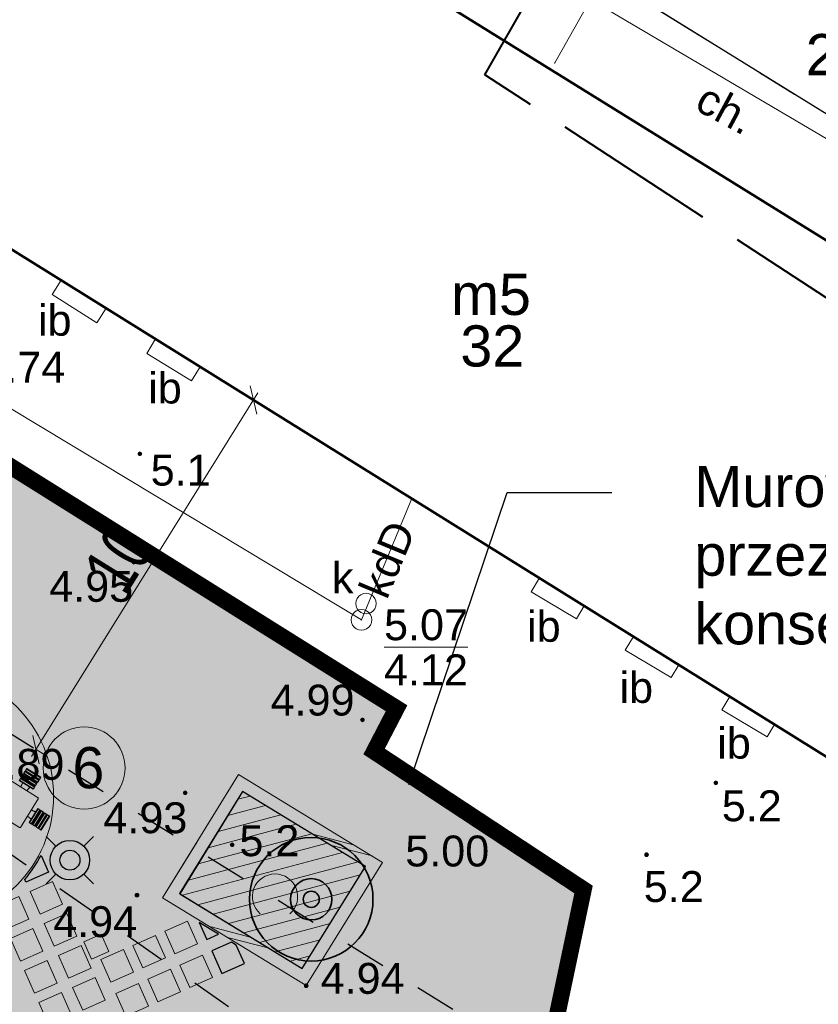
# Model space of a CAD drawing. Extents: x 5477758 to 5478338, y 5918274 to 5918502.
# Tile 59 of 155: x 5477930 to 5477950, y 5918370 to 5918394. Entities that reach past the tile are written whole.
import ezdxf
from ezdxf import colors
from ezdxf.entities.mleader import LeaderData, LeaderLine
from ezdxf.enums import TextEntityAlignment as Align
from ezdxf.math import Vec2, Vec3

# ---------------------------------------------------------------- set-up
doc = ezdxf.new("R2010")
doc.units = 0
doc.header["$PDSIZE"] = 0.75
for name, pattern in [('budynki akt$0$DASHED', [19.05, 12.7, -6.35]), ('PRZER1-1', [2, 1, -1]), ('PRZER2-1', [3, 2, -1]), ('PRZER3-1', [4, 3, -1]), ('PRZER4-1', [5, 4, -1])]:
    doc.linetypes.add(name, pattern=pattern)
doc.layers.get('0').update_dxf_attribs({"linetype": 'CONTINUOUS', "lineweight": 13})
doc.layers.get('Defpoints').update_dxf_attribs({"linetype": 'CONTINUOUS'})
for name, color, linetype, lineweight in [('000_wymiarowanie ', 7, 'CONTINUOUS', 0), ('0_granica 10m od okien', 7, 'CONTINUOUS', 0), ('0_NAWIERZCHNIA MINERALNA', 43, 'CONTINUOUS', 0), ('0_NAWIERZCHNIA UTWARDZONA_CHODNIK', 254, 'CONTINUOUS', 0), ('0_opis zabawek', 7, 'CONTINUOUS', 18), ('0_OPISY', 1, 'CONTINUOUS', 0), ('0_podziały zieleni średniowysokiej i nasadzeń niskich', 7, 'CONTINUOUS', 0), ('0_PROJEKTOWANA ZIELEŃ NISKA-TRAWA', 63, 'CONTINUOUS', 0), ('0_PROJEKTOWANE ZABAWKI', 7, 'CONTINUOUS', 0), ('0_PŁYTA CHODNIKOWA_BETONOWA', 7, 'CONTINUOUS', 0), ('0_ZIELEŃ NISKA ISTNIEJACA', 76, 'CONTINUOUS', 0), ('A_GRANICA OPRACOWANIA', 7, 'CONTINUOUS', 0), ('E_osw', 5, 'CONTINUOUS', 30), ('GESBZO', 7, 'CONTINUOUS', 50), ('GESBZO_O', 7, 'CONTINUOUS', 50), ('GESDZI', 7, 'CONTINUOUS', 18), ('GESDZI_O', 7, 'CONTINUOUS', 18), ('GESUZY', 96, 'PRZER1-1', 18), ('GSLKRW', 7, 'CONTINUOUS', 25), ('GSPPRB', 7, 'CONTINUOUS', 20), ('GSSDSO', 7, 'CONTINUOUS', 18), ('GSSIIN', 7, 'CONTINUOUS', 18), ('GSSIIN_O', 7, 'CONTINUOUS', 18), ('GSSKOA', 7, 'PRZER3-1', 18), ('GSSKOD', 7, 'PRZER2-1', 18), ('GSSKOD_O', 7, 'PRZER2-1', 18), ('GULGPR', 2, 'CONTINUOUS', 18), ('GULKPR', 36, 'CONTINUOUS', 18), ('GULKPR_O', 36, 'CONTINUOUS', 18), ('GUPIWZ', 7, 'CONTINUOUS', 18), ('GUPIWZ_O', 7, 'CONTINUOUS', 18), ('GUPKSD', 36, 'CONTINUOUS', 18), ('GUPPRZ', 7, 'CONTINUOUS', 18), ('GUPPRZ_O', 7, 'CONTINUOUS', 18), ('OT_Rzedna', 7, 'CONTINUOUS', 18), ('pomiar', 7, 'CONTINUOUS', 18), ('Visible (ISO)', 7, 'CONTINUOUS', 35), ('wysokosci', 7, 'CONTINUOUS', 18), ('zakres', 150, 'PRZER4-1', 50), ('ZZ_drzewo-nanoszone-recznie', 24, 'CONTINUOUS', 35), ('ZZ_grupa', 60, 'CONTINUOUS', 30), ('ZZ_grupa-krzewow-szraf', 60, 'CONTINUOUS', 13), ('ZZ_korona', 94, 'CONTINUOUS', 35)]:
    doc.layers.add(name, color=color, linetype=linetype, lineweight=lineweight)
doc.styles.add('Arial', font='arial.ttf')
doc.styles.add('GEO-INFO', font='arial.ttf')
doc.styles.add('narrow b. maly', font='ARIALN.TTF', dxfattribs={"width": 0.9})
doc.styles.get("Standard").update_dxf_attribs({"font": 'TXT.SHX'})
doc.dimstyles.new('1-5', dxfattribs={"dimscale": 0, "dimtxt": 1.25, "dimasz": 0.5, "dimexe": 0.2, "dimexo": 5, "dimgap": 0.1, "dimtad": 1, "dimzin": 9, "dimdsep": 46, "dimtxsty": 'narrow b. maly', "dimblk": 'OBLIQUE', "dimcen": 0.5, "dimdle": 0.2, "dimadec": 0, "dimazin": 0, "dimtfac": 1, "dimtdec": 1, "dimtix": 1, "dimtmove": 2, "dimatfit": 3, "dimfxl": 0, "dimtolj": 1, "dimtzin": 0, "dimlwd": -1, "dimlwe": -1, "dimarcsym": 0})

# ---------------------------------------------------------------- blocks, each defined once
blk = doc.blocks.new('ODTN_2')
at = {"color": 0}
for points in [[(-1.5, -0.5), (0.5, 0.5)], [(-0.5, -0.5), (1.5, 0.5)]]:
    blk.add_lwpolyline(points, dxfattribs=at)
blk = doc.blocks.new('POINT')
at = {"color": 0}
blk.add_point((0, 0), dxfattribs=at)
blk = doc.blocks.new('OTRN')
at = {"linetype": 'Continuous', "lineweight": 13}
blk.add_hatch(color=0, dxfattribs=at).paths.add_polyline_path([(0, -0.091, 1), (0, 0.091, 1)])
at = {"color": 0, "linetype": 'Continuous', "lineweight": 13}
blk.add_circle((0, 0), 0.0906, dxfattribs=at)
blk = doc.blocks.new('OTZK_1')
at = {"color": 0, "linetype": 'Continuous', "lineweight": 18}
blk.add_arc((0, 0), 1.1, 311.1859, 228.8141, dxfattribs=at)
blk = doc.blocks.new('OKRAG_PELNY')
at = {"color": 0}
blk.add_lwpolyline([(0, 0.5), (0.12941, 0.482963), (0.25, 0.433013), (0.353553, 0.353553), (0.433013, 0.25), (0.482963, 0.12941), (0.5, 0), (0.482963, -0.12941), (0.433013, -0.25), (0.353553, -0.353553), (0.25, -0.433013), (0.12941, -0.482963), (0, -0.5), (-0.12941, -0.482963), (-0.25, -0.433013), (-0.353553, -0.353553), (-0.433013, -0.25), (-0.482963, -0.12941), (-0.5, 0), (-0.482963, 0.12941), (-0.433013, 0.25), (-0.353553, 0.353553), (-0.25, 0.433013), (-0.12941, 0.482963)], close=True, dxfattribs=at)
blk = doc.blocks.new('Płytka betonowa')
at = {"lineweight": 0}
for points in [[(5469701.546, 5921608.104), (5469702.146, 5921608.104), (5469702.146, 5921607.504), (5469701.546, 5921607.504)], [(5469702.446, 5921608.104), (5469703.046, 5921608.104), (5469703.046, 5921607.504), (5469702.446, 5921607.504)]]:
    blk.add_hatch(color=254, dxfattribs=at).paths.add_polyline_path(points)
for points in [[(5469701.546, 5921608.104), (5469702.146, 5921608.104), (5469702.146, 5921607.504), (5469701.546, 5921607.504), (5469701.546, 5921608.104)], [(5469702.446, 5921608.104), (5469703.046, 5921608.104), (5469703.046, 5921607.504), (5469702.446, 5921607.504), (5469702.446, 5921608.104)]]:
    blk.add_lwpolyline(points)
blk = doc.blocks.new('zw$2B2E')
at = {"layer": 'Visible (ISO)', "lineweight": 9}
for p, q in [((144, -0.9), (144, -1.6)), ((184, -0.9), (144, -0.9)), ((144, -1.6), (144, -2.7)), ((184, -1.6), (144, -1.6)), ((144, -2.7), (184, -2.7)), ((144, -2.7), (144, -7.4)), ((184, -7.4), (144, -7.4)), ((144, -7.4), (144, -8.3)), ((144, -8.3), (184, -8.3)), ((144, -9.2), (144, -10.2)), ((184, -9.2), (144, -9.2)), ((144, -10.2), (184, -10.2)), ((144, -10.2), (144, -15)), ((184, -15), (144, -15)), ((144, -15), (144, -16)), ((144, -16), (184, -16)), ((144, -19.2), (144, -20.2)), ((184, -19.2), (144, -19.2)), ((144, -20.2), (184, -20.2)), ((144, -20.2), (144, -25)), ((150.7, -9.2), (150.6, -8.3)), ((151.8, -19.2), (151.5, -16)), ((153, -8.8), (153, -8.3)), ((153, -8.8), (153, -9)), ((153, -9.2), (153, -9)), ((153, -19.2), (153, -16)), ((157, -8.3), (157, -8.8)), ((157, -9), (157, -8.8)), ((157, -9), (157, -9.2)), ((157, -16), (157, -19.2)), ((171, -8.8), (171, -8.3)), ((171, -8.8), (171, -9)), ((171, -9.2), (171, -9)), ((171, -19.2), (171, -16)), ((175, -8.3), (175, -8.8)), ((175, -9), (175, -8.8)), ((175, -9), (175, -9.2)), ((175, -16), (175, -19.2)), ((176.6, -16), (176.2, -19.2)), ((177.3, -9.2), (177.4, -8.3)), ((184, -1.6), (184, -0.9)), ((184, -2.7), (184, -1.6)), ((184, -7.4), (184, -2.7)), ((184, -8.3), (184, -7.4)), ((184, -10.2), (184, -9.2)), ((184, -15), (184, -10.2)), ((184, -16), (184, -15)), ((184, -20.2), (184, -19.2)), ((184, -25), (184, -20.2)), ((205, -47.1), (123, -47.1)), ((184, -25), (144, -25)), ((144, -25), (144, -26)), ((144, -26), (184, -26)), ((144, -28), (184, -28)), ((144, -28), (144, -28.7)), ((144, -28.7), (144, -29.8)), ((184, -28.7), (144, -28.7)), ((144, -29.8), (144, -34.5)), ((144, -29.8), (184, -29.8)), ((184, -34.5), (144, -34.5)), ((144, -34.5), (144, -35.4)), ((144, -35.4), (184, -35.4)), ((152.7, -26.8), (152.6, -26)), ((153, -27.2), (152.7, -26.8)), ((152.7, -26.8), (152.8, -28)), ((153, -26.7), (153, -26)), ((153, -27.1), (153, -26.7)), ((153, -28), (153, -27.1)), ((153.6, -35.4), (154.9, -47.1)), ((155.4, -47.1), (154.1, -35.4)), ((157, -26), (157, -26.7)), ((157, -26.7), (157, -27.1)), ((157, -27.1), (157, -28)), ((171, -27.3), (157, -27.3)), ((171, -26.7), (171, -26)), ((171, -27.1), (171, -26.7)), ((171, -28), (171, -27.1)), ((173.9, -35.4), (172.6, -47.1)), ((173.1, -47.1), (174.4, -35.4)), ((175, -26), (175, -26.7)), ((175, -26.7), (175, -27.1)), ((175.4, -26.8), (175, -27.2)), ((175, -27.1), (175, -28)), ((175.2, -28), (175.4, -26.8)), ((175.4, -26.8), (175.5, -26)), ((184, -26), (184, -25)), ((184, -28.7), (184, -28)), ((184, -29.8), (184, -28.7)), ((184, -34.5), (184, -29.8)), ((184, -35.4), (184, -34.5)), ((76, -69.6), (75.3, -69.6)), ((75.3, -69.6), (75.3, -109.6)), ((77.1, -69.6), (76, -69.6)), ((76, -69.6), (76, -109.6)), ((77.1, -109.6), (77.1, -69.6)), ((81.9, -69.6), (77.1, -69.6)), ((81.9, -69.6), (81.9, -109.6)), ((82.7, -69.6), (81.9, -69.6)), ((82.7, -109.6), (82.7, -69.6)), ((84.6, -69.6), (83.6, -69.6)), ((83.6, -69.6), (83.6, -109.6)), ((84.6, -109.6), (84.6, -69.6)), ((89.4, -69.6), (84.6, -69.6)), ((89.4, -69.6), (89.4, -109.6)), ((90.4, -69.6), (89.4, -69.6)), ((90.4, -109.6), (90.4, -69.6)), ((94.6, -69.6), (93.6, -69.6)), ((93.6, -69.6), (93.6, -109.6)), ((94.6, -109.6), (94.6, -69.6)), ((99.4, -69.6), (94.6, -69.6)), ((99.4, -69.6), (99.4, -109.6)), ((100.4, -69.6), (99.4, -69.6)), ((100.4, -109.6), (100.4, -69.6)), ((103.1, -69.6), (102.4, -69.6)), ((102.4, -109.6), (102.4, -69.6)), ((104.2, -69.6), (103.1, -69.6)), ((103.1, -69.6), (103.1, -109.6)), ((108.9, -69.6), (104.2, -69.6)), ((104.2, -109.6), (104.2, -69.6)), ((109.8, -69.6), (108.9, -69.6)), ((108.9, -69.6), (108.9, -109.6)), ((109.8, -109.6), (109.8, -69.6)), ((121.5, -48.6), (121.5, -130.6)), ((206.5, -130.6), (206.5, -48.6)), ((219.1, -69.6), (218.2, -69.6)), ((218.2, -69.6), (218.2, -109.6)), ((219.1, -109.6), (219.1, -69.6)), ((223.8, -69.6), (219.1, -69.6)), ((223.8, -69.6), (223.8, -109.6)), ((224.9, -69.6), (223.8, -69.6)), ((225.6, -69.6), (224.9, -69.6)), ((224.9, -109.6), (224.9, -69.6)), ((225.6, -69.6), (225.6, -109.6)), ((228.6, -69.6), (227.6, -69.6)), ((227.6, -69.6), (227.6, -109.6)), ((233.4, -69.6), (228.6, -69.6)), ((228.6, -109.6), (228.6, -69.6)), ((234.4, -69.6), (233.4, -69.6)), ((233.4, -69.6), (233.4, -109.6)), ((234.4, -109.6), (234.4, -69.6)), ((238.6, -69.6), (237.6, -69.6)), ((237.6, -69.6), (237.6, -109.6)), ((243.4, -69.6), (238.6, -69.6)), ((238.6, -109.6), (238.6, -69.6)), ((244.4, -69.6), (243.4, -69.6)), ((243.4, -69.6), (243.4, -109.6)), ((244.4, -109.6), (244.4, -69.6)), ((246.2, -69.6), (245.3, -69.6)), ((245.3, -69.6), (245.3, -109.6)), ((250.9, -69.6), (246.2, -69.6)), ((246.2, -109.6), (246.2, -69.6)), ((252, -69.6), (250.9, -69.6)), ((250.9, -69.6), (250.9, -109.6)), ((252, -109.6), (252, -69.6)), ((252.7, -69.6), (252, -69.6)), ((252.7, -109.6), (252.7, -69.6)), ((83.6, -76.3), (82.7, -76.2)), ((82.7, -78.6), (83.2, -78.6)), ((83.2, -82.6), (82.7, -82.6)), ((83.4, -78.6), (83.2, -78.6)), ((83.2, -82.6), (83.4, -82.6)), ((83.4, -78.6), (83.6, -78.6)), ((83.6, -82.6), (83.4, -82.6)), ((90.4, -77), (93.6, -77.4)), ((90.4, -78.6), (93.6, -78.6)), ((93.6, -82.6), (90.4, -82.6)), ((101.3, -78.2), (100.4, -78.1)), ((100.4, -78.6), (101.1, -78.6)), ((101.1, -82.6), (100.4, -82.6)), ((101.1, -78.6), (101.5, -78.6)), ((101.5, -82.6), (101.1, -82.6)), ((102.4, -78.4), (101.3, -78.2)), ((101.3, -78.2), (101.6, -78.6)), ((101.5, -78.6), (102.4, -78.6)), ((102.4, -82.6), (101.5, -82.6)), ((101.8, -82.6), (101.8, -96.6)), ((121.5, -80.5), (109.8, -79.2)), ((109.8, -79.7), (121.5, -81)), ((218.2, -79.2), (206.5, -80.5)), ((206.5, -81), (218.2, -79.7)), ((226.8, -78.2), (225.6, -78.4)), ((225.6, -78.6), (226.6, -78.6)), ((226.6, -82.6), (225.6, -82.6)), ((226.3, -96.6), (226.3, -82.6)), ((226.4, -78.6), (226.8, -78.2)), ((226.6, -78.6), (226.9, -78.6)), ((226.9, -82.6), (226.6, -82.6)), ((226.8, -78.2), (227.6, -78.1)), ((226.9, -78.6), (227.6, -78.6)), ((227.6, -82.6), (226.9, -82.6)), ((234.4, -77.4), (237.6, -77)), ((234.4, -78.6), (237.6, -78.6)), ((237.6, -82.6), (234.4, -82.6)), ((244.4, -76.3), (245.3, -76.2)), ((244.4, -78.6), (244.6, -78.6)), ((244.6, -82.6), (244.4, -82.6)), ((244.8, -78.6), (244.6, -78.6)), ((244.6, -82.6), (244.8, -82.6)), ((244.8, -78.6), (245.3, -78.6)), ((245.3, -82.6), (244.8, -82.6)), ((75.3, -109.6), (76, -109.6)), ((76, -109.6), (77.1, -109.6)), ((77.1, -109.6), (81.9, -109.6)), ((81.9, -109.6), (82.7, -109.6)), ((82.7, -96.6), (83.2, -96.6)), ((83.2, -100.6), (82.7, -100.6)), ((83.6, -102.9), (82.7, -103)), ((83.4, -96.6), (83.2, -96.6)), ((83.2, -100.6), (83.4, -100.6)), ((83.4, -96.6), (83.6, -96.6)), ((83.6, -100.6), (83.4, -100.6)), ((83.6, -109.6), (84.6, -109.6)), ((84.6, -109.6), (89.4, -109.6)), ((89.4, -109.6), (90.4, -109.6)), ((90.4, -96.6), (93.6, -96.6)), ((93.6, -100.6), (90.4, -100.6)), ((93.6, -101.8), (90.4, -102.1)), ((93.6, -109.6), (94.6, -109.6)), ((94.6, -109.6), (99.4, -109.6)), ((99.4, -109.6), (100.4, -109.6)), ((100.4, -96.6), (101.1, -96.6)), ((101.1, -100.6), (100.4, -100.6)), ((101.3, -100.9), (100.4, -101)), ((101.1, -96.6), (101.5, -96.6)), ((101.5, -100.6), (101.1, -100.6)), ((101.6, -100.6), (101.3, -100.9)), ((101.3, -100.9), (102.4, -100.8)), ((101.5, -96.6), (102.4, -96.6)), ((102.4, -100.6), (101.5, -100.6)), ((102.4, -109.6), (103.1, -109.6)), ((103.1, -109.6), (104.2, -109.6)), ((104.2, -109.6), (108.9, -109.6)), ((108.9, -109.6), (109.8, -109.6)), ((121.5, -98.2), (109.8, -99.5)), ((109.8, -100), (121.5, -98.7)), ((218.2, -99.5), (206.5, -98.2)), ((206.5, -98.7), (218.2, -100)), ((218.2, -109.6), (219.1, -109.6)), ((219.1, -109.6), (223.8, -109.6)), ((223.8, -109.6), (224.9, -109.6)), ((224.9, -109.6), (225.6, -109.6)), ((225.6, -96.6), (226.6, -96.6)), ((226.6, -100.6), (225.6, -100.6)), ((225.6, -100.8), (226.8, -100.9)), ((226.8, -100.9), (226.4, -100.6)), ((226.6, -96.6), (226.9, -96.6)), ((226.9, -100.6), (226.6, -100.6)), ((226.8, -100.9), (227.6, -101)), ((226.9, -96.6), (227.6, -96.6)), ((227.6, -100.6), (226.9, -100.6)), ((227.6, -109.6), (228.6, -109.6)), ((228.6, -109.6), (233.4, -109.6)), ((233.4, -109.6), (234.4, -109.6)), ((234.4, -96.6), (237.6, -96.6)), ((237.6, -100.6), (234.4, -100.6)), ((237.6, -102.1), (234.4, -101.8)), ((237.6, -109.6), (238.6, -109.6)), ((238.6, -109.6), (243.4, -109.6)), ((243.4, -109.6), (244.4, -109.6)), ((244.4, -96.6), (244.6, -96.6)), ((244.6, -100.6), (244.4, -100.6)), ((244.4, -102.9), (245.3, -103)), ((244.8, -96.6), (244.6, -96.6)), ((244.6, -100.6), (244.8, -100.6)), ((244.8, -96.6), (245.3, -96.6)), ((245.3, -100.6), (244.8, -100.6)), ((245.3, -109.6), (246.2, -109.6)), ((246.2, -109.6), (250.9, -109.6)), ((250.9, -109.6), (252, -109.6)), ((252, -109.6), (252.7, -109.6)), ((123, -132.1), (205, -132.1)), ((154.9, -132.1), (153.6, -143.8)), ((154.1, -143.8), (155.4, -132.1)), ((172.6, -132.1), (173.9, -143.8)), ((174.4, -143.8), (173.1, -132.1)), ((144, -143.8), (144, -144.7)), ((184, -143.8), (144, -143.8)), ((144, -144.7), (184, -144.7)), ((144, -144.7), (144, -149.4)), ((184, -149.4), (144, -149.4)), ((144, -149.4), (144, -150.5)), ((144, -150.5), (144, -151.2)), ((144, -150.5), (184, -150.5)), ((184, -151.2), (144, -151.2)), ((144, -153.2), (144, -154.2)), ((184, -153.2), (144, -153.2)), ((144, -154.2), (144, -159)), ((144, -154.2), (184, -154.2)), ((184, -159), (144, -159)), ((144, -159), (144, -160)), ((144, -160), (184, -160)), ((144, -163.2), (144, -164.2)), ((184, -163.2), (144, -163.2)), ((144, -164.2), (144, -169)), ((144, -164.2), (184, -164.2)), ((151.5, -163.2), (151.8, -160)), ((152.7, -152.3), (152.6, -153.2)), ((152.8, -151.2), (152.7, -152.3)), ((152.7, -152.3), (153, -152)), ((153, -152.1), (153, -151.2)), ((153, -152.5), (153, -152.1)), ((153, -153.2), (153, -152.5)), ((153, -163.2), (153, -160)), ((157, -151.2), (157, -152.1)), ((157, -151.8), (171, -151.8)), ((157, -152.1), (157, -152.5)), ((157, -152.5), (157, -153.2)), ((157, -160), (157, -163.2)), ((171, -152.1), (171, -151.2)), ((171, -152.5), (171, -152.1)), ((171, -153.2), (171, -152.5)), ((171, -163.2), (171, -160)), ((175, -151.2), (175, -152.1)), ((175, -152), (175.4, -152.3)), ((175, -152.1), (175, -152.5)), ((175, -152.5), (175, -153.2)), ((175, -160), (175, -163.2)), ((175.4, -152.3), (175.2, -151.2)), ((175.4, -152.3), (175.5, -153.2)), ((176.2, -160), (176.6, -163.2)), ((184, -144.7), (184, -143.8)), ((184, -149.4), (184, -144.7)), ((184, -150.5), (184, -149.4)), ((184, -151.2), (184, -150.5)), ((184, -154.2), (184, -153.2)), ((184, -159), (184, -154.2)), ((184, -160), (184, -159)), ((184, -164.2), (184, -163.2)), ((184, -169), (184, -164.2)), ((184, -169), (144, -169)), ((144, -169), (144, -170)), ((144, -170), (184, -170)), ((144, -170.9), (144, -171.7)), ((184, -170.9), (144, -170.9)), ((144, -171.7), (144, -176.5)), ((144, -171.7), (184, -171.7)), ((184, -176.5), (144, -176.5)), ((144, -176.5), (144, -177.6)), ((144, -177.6), (184, -177.6)), ((144, -177.6), (144, -178.3)), ((144, -178.3), (184, -178.3)), ((150.7, -170), (150.6, -170.9)), ((153, -170.2), (153, -170)), ((153, -170.2), (153, -170.4)), ((153, -170.9), (153, -170.4)), ((157, -170), (157, -170.2)), ((157, -170.4), (157, -170.2)), ((157, -170.4), (157, -170.9)), ((171, -170.2), (171, -170)), ((171, -170.2), (171, -170.4)), ((171, -170.9), (171, -170.4)), ((175, -170), (175, -170.2)), ((175, -170.4), (175, -170.2)), ((175, -170.4), (175, -170.9)), ((177.3, -170), (177.4, -170.9)), ((184, -170), (184, -169)), ((184, -171.7), (184, -170.9)), ((184, -176.5), (184, -171.7)), ((184, -177.6), (184, -176.5)), ((184, -178.3), (184, -177.6))]:
    blk.add_line(p, q, dxfattribs=at)
for centre in [(155, -17.3), (173, -17.3), (91.8, -80.6), (236.3, -80.6), (91.8, -98.6), (236.3, -98.6), (155, -161.8), (173, -161.8)]:
    blk.add_circle(centre, 1, dxfattribs=at)
for centre, radius, start, end in [((155, -17.3), 0.85, 120, 180), ((155, -17.3), 0.85, 180, 240), ((155, -17.3), 0.85, 60, 120), ((155, -17.3), 0.85, 240, 300), ((155, -17.3), 0.85, 0, 60), ((155, -17.3), 0.85, 300, 0), ((173, -17.3), 0.85, 120, 180), ((173, -17.3), 0.85, 180, 240), ((173, -17.3), 0.85, 60, 120), ((173, -17.3), 0.85, 240, 300), ((173, -17.3), 0.85, 0, 60), ((173, -17.3), 0.85, 300, 0), ((123, -48.6), 1.5, 90, 180), ((205, -48.6), 1.5, 0, 90), ((91.8, -80.6), 0.85, 150, 210), ((91.8, -80.6), 0.85, 90, 150), ((91.8, -80.6), 0.85, 210, 270), ((91.8, -80.6), 0.85, 30, 90), ((91.8, -80.6), 0.85, 270, 330), ((91.8, -80.6), 0.85, 330, 30), ((236.3, -80.6), 0.85, 150, 210), ((236.3, -80.6), 0.85, 90, 150), ((236.3, -80.6), 0.85, 210, 270), ((236.3, -80.6), 0.85, 30, 90), ((236.3, -80.6), 0.85, 270, 330), ((236.3, -80.6), 0.85, 330, 30), ((91.8, -98.6), 0.85, 150, 210), ((91.8, -98.6), 0.85, 90, 150), ((91.8, -98.6), 0.85, 210, 270), ((91.8, -98.6), 0.85, 30, 90), ((91.8, -98.6), 0.85, 270, 330), ((91.8, -98.6), 0.85, 330, 30), ((236.3, -98.6), 0.85, 150, 210), ((236.3, -98.6), 0.85, 90, 150), ((236.3, -98.6), 0.85, 210, 270), ((236.3, -98.6), 0.85, 30, 90), ((236.3, -98.6), 0.85, 270, 330), ((236.3, -98.6), 0.85, 330, 30), ((123, -130.6), 1.5, 180, 270), ((205, -130.6), 1.5, 270, 0), ((155, -161.8), 0.85, 120, 180), ((155, -161.8), 0.85, 180, 240), ((155, -161.8), 0.85, 60, 120), ((155, -161.8), 0.85, 240, 300), ((155, -161.8), 0.85, 0, 60), ((155, -161.8), 0.85, 300, 0), ((173, -161.8), 0.85, 120, 180), ((173, -161.8), 0.85, 180, 240), ((173, -161.8), 0.85, 60, 120), ((173, -161.8), 0.85, 240, 300), ((173, -161.8), 0.85, 0, 60), ((173, -161.8), 0.85, 300, 0)]:
    blk.add_arc(centre, radius, start, end, dxfattribs=at)
for points in [[(154.2, -16.8), (154.4, -16.7), (154.6, -16.6)], [(154.2, -17.3), (154.2, -17.1), (154.2, -16.8)], [(154.2, -17.8), (154.2, -17.6), (154.2, -17.3)], [(154.6, -18.1), (154.4, -18), (154.2, -17.8)], [(154.6, -16.6), (154.8, -16.5), (155, -16.4)], [(155, -18.3), (154.8, -18.2), (154.6, -18.1)], [(155, -16.4), (155.2, -16.5), (155.4, -16.6)], [(155.4, -18.1), (155.2, -18.2), (155, -18.3)], [(155.4, -16.6), (155.6, -16.7), (155.9, -16.8)], [(155.9, -17.8), (155.6, -18), (155.4, -18.1)], [(155.9, -16.8), (155.9, -17.1), (155.9, -17.3)], [(155.9, -17.3), (155.9, -17.6), (155.9, -17.8)], [(172.2, -16.8), (172.4, -16.7), (172.6, -16.6)], [(172.2, -17.3), (172.2, -17.1), (172.2, -16.8)], [(172.2, -17.8), (172.2, -17.6), (172.2, -17.3)], [(172.6, -18.1), (172.4, -18), (172.2, -17.8)], [(172.6, -16.6), (172.8, -16.5), (173, -16.4)], [(173, -18.3), (172.8, -18.2), (172.6, -18.1)], [(173, -16.4), (173.2, -16.5), (173.4, -16.6)], [(173.4, -18.1), (173.2, -18.2), (173, -18.3)], [(173.4, -16.6), (173.6, -16.7), (173.9, -16.8)], [(173.9, -17.8), (173.6, -18), (173.4, -18.1)], [(173.9, -16.8), (173.9, -17.1), (173.9, -17.3)], [(173.9, -17.3), (173.9, -17.6), (173.9, -17.8)], [(90.8, -80.6), (90.9, -80.4), (91, -80.2)], [(91, -81), (90.9, -80.8), (90.8, -80.6)], [(91, -80.2), (91.1, -80), (91.3, -79.7)], [(91.3, -81.4), (91.1, -81.2), (91, -81)], [(91.3, -79.7), (91.5, -79.7), (91.8, -79.7)], [(91.8, -81.4), (91.5, -81.4), (91.3, -81.4)], [(91.8, -79.7), (92, -79.7), (92.3, -79.7)], [(92.3, -81.4), (92, -81.4), (91.8, -81.4)], [(92.3, -79.7), (92.4, -80), (92.5, -80.2)], [(92.5, -81), (92.4, -81.2), (92.3, -81.4)], [(92.5, -80.2), (92.6, -80.4), (92.7, -80.6)], [(92.7, -80.6), (92.6, -80.8), (92.5, -81)], [(235.3, -80.6), (235.4, -80.4), (235.5, -80.2)], [(235.5, -81), (235.4, -80.8), (235.3, -80.6)], [(235.5, -80.2), (235.6, -80), (235.8, -79.7)], [(235.8, -81.4), (235.6, -81.2), (235.5, -81)], [(235.8, -79.7), (236, -79.7), (236.3, -79.7)], [(236.3, -81.4), (236, -81.4), (235.8, -81.4)], [(236.3, -79.7), (236.5, -79.7), (236.8, -79.7)], [(236.8, -81.4), (236.5, -81.4), (236.3, -81.4)], [(236.8, -79.7), (236.9, -80), (237, -80.2)], [(237, -81), (236.9, -81.2), (236.8, -81.4)], [(237, -80.2), (237.1, -80.4), (237.2, -80.6)], [(237.2, -80.6), (237.1, -80.8), (237, -81)], [(90.8, -98.6), (90.9, -98.4), (91, -98.2)], [(91, -99), (90.9, -98.8), (90.8, -98.6)], [(91, -98.2), (91.1, -98), (91.3, -97.7)], [(91.3, -99.4), (91.1, -99.2), (91, -99)], [(91.3, -97.7), (91.5, -97.7), (91.8, -97.7)], [(91.8, -99.4), (91.5, -99.4), (91.3, -99.4)], [(91.8, -97.7), (92, -97.7), (92.3, -97.7)], [(92.3, -99.4), (92, -99.4), (91.8, -99.4)], [(92.3, -97.7), (92.4, -98), (92.5, -98.2)], [(92.5, -99), (92.4, -99.2), (92.3, -99.4)], [(92.5, -98.2), (92.6, -98.4), (92.7, -98.6)], [(92.7, -98.6), (92.6, -98.8), (92.5, -99)], [(235.3, -98.6), (235.4, -98.4), (235.5, -98.2)], [(235.5, -99), (235.4, -98.8), (235.3, -98.6)], [(235.5, -98.2), (235.6, -98), (235.8, -97.7)], [(235.8, -99.4), (235.6, -99.2), (235.5, -99)], [(235.8, -97.7), (236, -97.7), (236.3, -97.7)], [(236.3, -99.4), (236, -99.4), (235.8, -99.4)], [(236.3, -97.7), (236.5, -97.7), (236.8, -97.7)], [(236.8, -99.4), (236.5, -99.4), (236.3, -99.4)], [(236.8, -97.7), (236.9, -98), (237, -98.2)], [(237, -99), (236.9, -99.2), (236.8, -99.4)], [(237, -98.2), (237.1, -98.4), (237.2, -98.6)], [(237.2, -98.6), (237.1, -98.8), (237, -99)], [(154.2, -161.3), (154.4, -161.2), (154.6, -161.1)], [(154.2, -161.8), (154.2, -161.6), (154.2, -161.3)], [(154.2, -162.3), (154.2, -162.1), (154.2, -161.8)], [(154.6, -162.6), (154.4, -162.5), (154.2, -162.3)], [(154.6, -161.1), (154.8, -161), (155, -160.9)], [(155, -162.8), (154.8, -162.7), (154.6, -162.6)], [(155, -160.9), (155.2, -161), (155.4, -161.1)], [(155.4, -162.6), (155.2, -162.7), (155, -162.8)], [(155.4, -161.1), (155.6, -161.2), (155.9, -161.3)], [(155.9, -162.3), (155.6, -162.5), (155.4, -162.6)], [(155.9, -161.3), (155.9, -161.6), (155.9, -161.8)], [(155.9, -161.8), (155.9, -162.1), (155.9, -162.3)], [(172.2, -161.3), (172.4, -161.2), (172.6, -161.1)], [(172.2, -161.8), (172.2, -161.6), (172.2, -161.3)], [(172.2, -162.3), (172.2, -162.1), (172.2, -161.8)], [(172.6, -162.6), (172.4, -162.5), (172.2, -162.3)], [(172.6, -161.1), (172.8, -161), (173, -160.9)], [(173, -162.8), (172.8, -162.7), (172.6, -162.6)], [(173, -160.9), (173.2, -161), (173.4, -161.1)], [(173.4, -162.6), (173.2, -162.7), (173, -162.8)], [(173.4, -161.1), (173.6, -161.2), (173.9, -161.3)], [(173.9, -162.3), (173.6, -162.5), (173.4, -162.6)], [(173.9, -161.3), (173.9, -161.6), (173.9, -161.8)], [(173.9, -161.8), (173.9, -162.1), (173.9, -162.3)]]:
    blk.add_rational_spline(points, [1, 1.0379548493, 1], degree=2, dxfattribs=at)
blk = doc.blocks.new('drzewo-odreczne')
at = {"layer": 'ZZ_drzewo-nanoszone-recznie', "linetype": 'Continuous'}
for radius in [0.502, 0.196]:
    blk.add_circle((0, 0), radius, dxfattribs=at)
blk = doc.blocks.new('_Oblique')
at = {"color": 0, "linetype": 'ByBlock', "lineweight": -2}
blk.add_line((-0.5, -0.5), (0.5, 0.5), dxfattribs=at)
blk = doc.blocks.new('*D63')
at = {"layer": '000_wymiarowanie ', "color": 0, "linetype": 'ByBlock'}
for p, q in [((5477930.493, 5918375.692), (5477935.99, 5918384.52)), ((5477935.884, 5918384.35), (5477936.054, 5918384.244)), ((5477930.599, 5918375.861), (5477930.769, 5918375.756))]:
    blk.add_line(p, q, dxfattribs=at)
at = {"layer": 'Defpoints', "color": 0}
for p in [(5477935.563, 5918384.55), (5477935.884, 5918384.35), (5477930.278, 5918376.061)]:
    blk.add_point(p, dxfattribs=at)
at = {"layer": '000_wymiarowanie ', "color": 0, "xscale": 0.5, "yscale": 0.5, "zscale": 0.5}
for p, rotation in [((5477935.884, 5918384.35), 58.09381701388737), ((5477930.599, 5918375.861), 238.0938170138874)]:
    blk.add_blockref('_Oblique', p, dxfattribs=dict(at, rotation=rotation))
at = {"layer": '000_wymiarowanie ', "color": 0, "insert": (5477932.615, 5918380.496), "char_height": 1.25, "attachment_point": 5, "rotation": 58.0938, "style": 'narrow b. maly'}
blk.add_mtext('\\A1;10', dxfattribs=at)
blk = doc.blocks.new('zw$6B5E')
at = {"layer": 'E_osw', "color": 5}
for p, q in [((0.363, 0.041), (0.128, 0.275)), ((1.04, 0.041), (1.275, 0.275)), ((0.363, -0.637), (0.128, -0.871)), ((1.04, -0.637), (1.275, -0.871))]:
    blk.add_line(p, q, dxfattribs=at)
for radius in [0.479, 0.242]:
    blk.add_circle((0.702, -0.298), radius, dxfattribs=at)
blk = doc.blocks.new('PLYTY BET 3.1')
at = {"lineweight": 0}
for points in [[(5477930.721, 5918373.29), (5477930.901, 5918372.886), (5477930.352, 5918372.643), (5477930.324, 5918372.706, 0.057017)], [(5477934.562, 5918371.663), (5477934.747, 5918371.248), (5477935.034, 5918371.375)], [(5477935.345, 5918371.185), (5477934.868, 5918370.974), (5477935.112, 5918370.425), (5477935.66, 5918370.669), (5477935.463, 5918371.113)]]:
    blk.add_hatch(color=254, dxfattribs=at).paths.add_polyline_path(points)
at = {"lineweight": -2}
blk.add_lwpolyline([(5477930.721, 5918373.29), (5477930.901, 5918372.886), (5477930.352, 5918372.643), (5477930.324, 5918372.706, 0.057017), (5477930.721, 5918373.29)], format="xyb", dxfattribs=at)
for points in [[(5477934.562, 5918371.663), (5477934.747, 5918371.248), (5477935.034, 5918371.375), (5477934.562, 5918371.663)], [(5477935.345, 5918371.185), (5477934.868, 5918370.974), (5477935.112, 5918370.425), (5477935.66, 5918370.669), (5477935.463, 5918371.113), (5477935.345, 5918371.185)]]:
    blk.add_lwpolyline(points, dxfattribs=at)

msp = doc.modelspace()

# ---------------------------------------------------------------- hatches: boundary and pattern name
at = {"layer": '0_NAWIERZCHNIA MINERALNA'}
msp.add_hatch(color=256, dxfattribs=at).paths.add_polyline_path([(5477931.027, 5918374.733, 1), (5477924.911, 5918374.733, 1)])
at = {"layer": '0_NAWIERZCHNIA UTWARDZONA_CHODNIK'}
h = msp.add_hatch(color=256, dxfattribs=at)
h.paths.add_polyline_path([(5477935.517, 5918375.256), (5477933.675, 5918372.264), (5477937.164, 5918370.132), (5477939.015, 5918373.121)])
h.paths.add_polyline_path([(5477934.088, 5918372.363), (5477937.066, 5918370.543), (5477938.601, 5918373.022), (5477935.616, 5918374.844)], flags=16)
at = {"layer": '0_PROJEKTOWANA ZIELEŃ NISKA-TRAWA'}
h = msp.add_hatch(color=256, dxfattribs=at)
h.paths.add_polyline_path([(5477940.619, 5918356.896), (5477940.852, 5918358), (5477942.121, 5918364.028), (5477943.898, 5918372.463), (5477938.811, 5918375.814), (5477939.356, 5918376.864), (5477927.622, 5918384.214), (5477926.949, 5918383.275), (5477923.191, 5918385.588), (5477923.78, 5918386.612), (5477922.112, 5918387.635), (5477915.954, 5918383.377), (5477913.201, 5918381.474), (5477913.587, 5918381.118), (5477914.71, 5918380.022), (5477915.475, 5918378.759), (5477917.761, 5918373.34), (5477918.755, 5918371.916), (5477919.712, 5918371.162)])
h.paths.add_polyline_path([(5477935.517, 5918375.256), (5477933.675, 5918372.264), (5477937.164, 5918370.132), (5477939.015, 5918373.121)])
at = {"layer": '0_ZIELEŃ NISKA ISTNIEJACA'}
for points in [[(5477939.869, 5918356.504), (5477940.619, 5918356.896), (5477941.867, 5918363.979), (5477943.898, 5918372.463), (5477938.811, 5918375.814), (5477939.356, 5918376.864), (5477927.622, 5918384.214), (5477926.949, 5918383.275), (5477923.814, 5918385.205), (5477924.621, 5918386.867), (5477922.565, 5918387.972), (5477915.954, 5918383.377), (5477911.642, 5918380.121), (5477912.501, 5918379.46), (5477913.835, 5918377.89), (5477914.426, 5918376.774), (5477916.433, 5918371.286), (5477916.349, 5918370.613), (5477938.795, 5918354.966)], [(5477935.616, 5918374.844), (5477934.088, 5918372.363), (5477937.066, 5918370.543), (5477938.601, 5918373.022)]]:
    msp.add_hatch(color=256, dxfattribs=at).paths.add_polyline_path(points)
at = {"layer": 'ZZ_grupa-krzewow-szraf'}
h = msp.add_hatch(dxfattribs=at)
h.set_pattern_fill('ANSI31', color=256, scale=0.1, angle=90)
h.set_pattern_definition([(194.933, (5477837.84446, 5918344.9947), (0.0818164, -0.3067773), [])])
h.paths.add_polyline_path([(5477934.096, 5918372.358), (5477937.066, 5918370.543), (5477938.601, 5918373.022), (5477935.616, 5918374.844)])

# ---------------------------------------------------------------- linework, layer by layer
at = {"layer": '0_granica 10m od okien', "color": 1, "linetype": 'PRZER1-1', "lineweight": 30}
for points in [[(5477917.802, 5918383.828), (5477942.881, 5918368.215)], [(5477924.621, 5918377.073), (5477942.08, 5918364.87)]]:
    msp.add_lwpolyline(points, dxfattribs=at)
at = {"layer": '0_opis zabawek', "lineweight": 0}
msp.add_circle((5477931.768, 5918375.413), 0.996, dxfattribs=at)
at = {"layer": '0_podziały zieleni średniowysokiej i nasadzeń niskich'}
msp.add_line((5477933.675, 5918372.264), (5477934.51, 5918373.619), dxfattribs=at)
msp.add_lwpolyline([(5477935.616, 5918374.844), (5477934.088, 5918372.363), (5477937.066, 5918370.543), (5477938.601, 5918373.022), (5477935.616, 5918374.844)], dxfattribs=at)
msp.add_circle((5477927.969, 5918374.733), 3.058, dxfattribs=at)
at = {"layer": '0_PROJEKTOWANE ZABAWKI'}
msp.add_lwpolyline([(5477932.369, 5918370.958), (5477932.183, 5918371.379), (5477931.762, 5918371.192), (5477931.949, 5918370.772), (5477932.369, 5918370.958)], dxfattribs=at)
at = {"layer": 'A_GRANICA OPRACOWANIA', "color": 1, "linetype": 'budynki akt$0$DASHED', "ltscale": 0.1, "const_width": 0.4}
msp.add_lwpolyline([(5477939.869, 5918356.504), (5477940.619, 5918356.896), (5477942.101, 5918363.93), (5477943.898, 5918372.463), (5477938.811, 5918375.814), (5477939.356, 5918376.864), (5477927.622, 5918384.214), (5477926.949, 5918383.275), (5477923.735, 5918385.254), (5477924.621, 5918386.867), (5477922.565, 5918387.972), (5477915.954, 5918383.377), (5477911.642, 5918380.121), (5477912.501, 5918379.46), (5477913.835, 5918377.89), (5477914.426, 5918376.774), (5477916.433, 5918371.286), (5477916.349, 5918370.613), (5477938.795, 5918354.966), (5477939.869, 5918356.504)], dxfattribs=at)
at = {"layer": 'GESBZO', "color": 7, "linetype": 'Continuous', "lineweight": 50}
for points in [[(5477911.982, 5918399.231), (5477917.56, 5918408.197), (5477972.897, 5918373.915)], [(5477967.119, 5918364.903), (5477911.982, 5918399.231)]]:
    msp.add_lwpolyline(points, dxfattribs=at)
at = {"layer": 'GESDZI', "color": 7, "linetype": 'Continuous', "lineweight": 18}
for points in [[(5477958.503, 5918401.94), (5477950.46, 5918406.9), (5477941.35, 5918412.22), (5477918.68, 5918425.35), (5477913.96, 5918422.85), (5477922.92, 5918418.17), (5477916.33, 5918408.95), (5477972.897, 5918373.915)], [(5477972.897, 5918373.915), (5477916.33, 5918408.95), (5477901.96, 5918388.82), (5477899.13, 5918390.84), (5477865.49, 5918345.57), (5477927.041, 5918302.392)]]:
    msp.add_lwpolyline(points, dxfattribs=at)
at = {"layer": 'GESUZY', "color": 96, "linetype": 'PRZER1-1', "lineweight": 18, "ltscale": 0.5}
for points in [[(5477927.041, 5918302.392), (5477865.49, 5918345.57), (5477899.13, 5918390.84), (5477901.96, 5918388.82), (5477916.33, 5918408.95), (5477972.897, 5918373.915)], [(5477972.897, 5918373.915), (5477916.33, 5918408.95), (5477901.96, 5918388.82), (5477899.13, 5918390.84), (5477865.49, 5918345.57), (5477927.041, 5918302.392)]]:
    msp.add_lwpolyline(points, dxfattribs=at)
at = {"layer": 'GSLKRW', "color": 7, "linetype": 'Continuous', "lineweight": 25}
msp.add_lwpolyline([(5477974.636, 5918376.629), (5477959.233, 5918385.576), (5477951.149, 5918390.455), (5477931.59, 5918402.551), (5477916.923, 5918411.582)], dxfattribs=at)
at = {"layer": 'GSPPRB', "color": 7, "linetype": 'Continuous', "lineweight": 20}
msp.add_point((5477943.199, 5918392.533), dxfattribs=at)
at = {"layer": 'GSSDSO', "color": 7, "linetype": 'Continuous', "lineweight": 18}
for points in [[(5477933.675, 5918372.264), (5477937.164, 5918370.132), (5477939.015, 5918373.121), (5477935.517, 5918375.256)], [(5477934.088, 5918372.363), (5477935.616, 5918374.844), (5477938.601, 5918373.022), (5477937.066, 5918370.543)]]:
    msp.add_lwpolyline(points, close=True, dxfattribs=at)
at = {"layer": 'GSSIIN', "color": 7, "linetype": 'Continuous', "lineweight": 18}
for points in [[(5477932.078, 5918386.224), (5477932.302, 5918386.58), (5477931.212, 5918387.259), (5477930.991, 5918386.908)], [(5477934.378, 5918384.81), (5477934.589, 5918385.156), (5477933.505, 5918385.831), (5477933.288, 5918385.477)], [(5477943.726, 5918379.032), (5477943.916, 5918379.349), (5477942.825, 5918380.028), (5477942.624, 5918379.692)], [(5477946.023, 5918377.607), (5477946.21, 5918377.921), (5477945.108, 5918378.607), (5477944.909, 5918378.275)], [(5477948.358, 5918376.171), (5477948.538, 5918376.472), (5477947.45, 5918377.149), (5477947.259, 5918376.829)]]:
    msp.add_lwpolyline(points, close=True, dxfattribs=at)
at = {"layer": 'GSSKOA', "color": 7, "linetype": 'PRZER3-1', "lineweight": 18, "ltscale": 0.5}
msp.add_lwpolyline([(5477974.636, 5918376.629), (5477959.233, 5918385.576), (5477951.149, 5918390.455), (5477931.59, 5918402.551), (5477916.923, 5918411.582)], dxfattribs=at)
at = {"layer": 'GSSKOD', "color": 7, "linetype": 'PRZER2-1', "lineweight": 18, "ltscale": 0.5}
msp.add_lwpolyline([(5477909.644, 5918410.498, -0.138117), (5477912.469, 5918412.502, -0.17002), (5477916.923, 5918411.582), (5477931.59, 5918402.551), (5477951.149, 5918390.455), (5477959.233, 5918385.576), (5477974.636, 5918376.629)], format="xyb", dxfattribs=at)
msp.add_lwpolyline([(5477972.895, 5918373.912), (5477917.56, 5918408.197)], dxfattribs=at)
at = {"layer": 'GSSKOD', "linetype": 'PRZER2-1', "lineweight": 18}
msp.add_lwpolyline([(5477913.201, 5918381.474), (5477922.112, 5918387.635), (5477923.78, 5918386.612), (5477923.191, 5918385.588), (5477926.949, 5918383.275), (5477927.622, 5918384.214), (5477939.356, 5918376.864), (5477938.811, 5918375.814), (5477943.898, 5918372.463), (5477940.619, 5918356.896), (5477940.619, 5918356.896)], dxfattribs=at)
at = {"layer": 'GULGPR', "color": 2, "linetype": 'Continuous', "lineweight": 18}
msp.add_lwpolyline([(5477891.124, 5918425.698), (5477899.646, 5918420.458), (5477911.206, 5918413.431), (5477941.239, 5918395.738), (5477961.161, 5918384.007), (5477967.774, 5918379.961), (5477974.238, 5918376.007)], dxfattribs=at)
at = {"layer": 'GULKPR', "color": 36, "linetype": 'Continuous', "lineweight": 18}
for points in [[(5477938.504, 5918379.01), (5477904.421, 5918399.536)], [(5477943.199, 5918392.533), (5477945.657, 5918396.892)], [(5477939.727, 5918381.958), (5477938.504, 5918379.01)]]:
    msp.add_lwpolyline(points, dxfattribs=at)
at = {"layer": 'GUPPRZ_O', "color": 36, "linetype": 'Continuous', "lineweight": 9, "flags": 128}
msp.add_lwpolyline([(5477939.052, 5918378.344), (5477941.09, 5918378.344)], dxfattribs=at)
at = {"layer": 'pomiar', "linetype": 'Continuous', "lineweight": 18, "flags": 128}
msp.add_lwpolyline([(5477933.675, 5918372.264), (5477937.162, 5918370.129), (5477939.015, 5918373.121)], dxfattribs=at)
at = {"layer": 'zakres', "linetype": 'PRZER4-1', "lineweight": 40}
msp.add_lwpolyline([(5477963.54, 5918377.848), (5477941.504, 5918392.244), (5477979.546, 5918459.295), (5477938.033, 5918482.848), (5477904.167, 5918427.813), (5477915.775, 5918420.837), (5477872.982, 5918351.171), (5477887.852, 5918340.978), (5477923.836, 5918315.921)], close=True, dxfattribs=at)
at = {"layer": 'ZZ_grupa'}
msp.add_lwpolyline([(5477935.616, 5918374.844), (5477934.096, 5918372.358), (5477937.066, 5918370.543), (5477938.601, 5918373.022), (5477935.616, 5918374.844)], dxfattribs=at)
at = {"layer": 'ZZ_korona'}
msp.add_circle((5477937.284, 5918372.225, 10.18), 1.5, dxfattribs=at)

# ---------------------------------------------------------------- block references
at = {"lineweight": -2}
msp.add_blockref('PLYTY BET 3.1', (0, 0), dxfattribs=at)
at = {"layer": '0_PROJEKTOWANE ZABAWKI', "color": 1, "lineweight": 0, "xscale": 0.009999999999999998, "yscale": 0.009999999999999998, "zscale": 0.009999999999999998, "rotation": 328.095106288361}
msp.add_blockref('zw$2B2E', (5477929.158, 5918376.172), dxfattribs=at)
at = {"layer": '0_PŁYTA CHODNIKOWA_BETONOWA'}
for p, rotation in [((2881940.687, -1713398.318), 23.94217979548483), ((2881941.032, -1713399.095), 23.94217979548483), ((-2153836.084, 8514360.663), 293.9421796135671), ((-2153836.861, 8514360.318), 293.9421796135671), ((2881941.377, -1713399.872), 23.94217979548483), ((-2153837.638, 8514359.973), 293.9421796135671), ((2881941.722, -1713400.648), 23.94217979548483)]:
    msp.add_blockref('Płytka betonowa', p, dxfattribs=dict(at, rotation=rotation))
at = {"layer": 'E_osw'}
msp.add_blockref('zw$6B5E', (5477930.721, 5918373.473), dxfattribs=at)
at = {"layer": 'GSSDSO', "color": 7, "lineweight": 18, "xscale": 0.5}
for p, yscale, rotation in [((5477938.042, 5918373.54), 0.299999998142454, 148.6016157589), ((5477935.541, 5918371.298), 0.300000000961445, 148.5682088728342)]:
    msp.add_blockref('ODTN_2', p, dxfattribs=dict(at, yscale=yscale, rotation=rotation))
at = {"layer": 'GUPIWZ', "color": 7, "lineweight": 18, "xscale": 0.5, "yscale": 0.5}
msp.add_blockref('OKRAG_PELNY', (5477938.614, 5918379.405), dxfattribs=at)
at = {"layer": 'GUPKSD', "xscale": 0.5, "yscale": 0.5}
msp.add_blockref('OKRAG_PELNY', (5477938.504, 5918379.01), dxfattribs=at)
at = {"layer": 'GUPKSD', "color": 36, "lineweight": 18, "xscale": 0.5, "yscale": 0.5}
msp.add_blockref('POINT', (5477938.504, 5918379.01), dxfattribs=at)
at = {"layer": 'GUPPRZ', "color": 36, "lineweight": 18}
msp.add_blockref('POINT', (5477938.504, 5918379.01), dxfattribs=at)
at = {"layer": 'OT_Rzedna', "color": 7, "linetype": 'Continuous', "xscale": 0.5, "yscale": 0.5, "zscale": 0.5}
for p in [(5477933.122, 5918383.043), (5477932.973, 5918380.409), (5477938.528, 5918376.581), (5477947.11, 5918375.051), (5477934.224, 5918374.811), (5477941.375, 5918374.087), (5477935.363, 5918373.549), (5477945.428, 5918373.31), (5477933.052, 5918372.327), (5477937.162, 5918370.129)]:
    msp.add_blockref('OTRN', p, dxfattribs=at)
at = {"layer": 'pomiar', "color": 96, "linetype": 'Continuous', "xscale": 0.5, "yscale": 0.5, "zscale": 0.5}
msp.add_blockref('OTZK_1', (5477936.405, 5918372.29), dxfattribs=at)
at = {"layer": 'ZZ_drzewo-nanoszone-recznie', "rotation": 98.49156574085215}
msp.add_blockref('drzewo-odreczne', (5477937.284, 5918372.225, 10.18), dxfattribs=at)

# ---------------------------------------------------------------- texts
at = {"layer": '0_opis zabawek', "lineweight": 0, "insert": (5477931.483, 5918375.921), "char_height": 1, "width": 5.1111, "attachment_point": 1, "rotation": 360, "style": 'Arial'}
msp.add_mtext('6', dxfattribs=at)
at = {"layer": 'GESBZO_O', "color": 7, "linetype": 'Continuous', "lineweight": 0, "style": 'GEO-INFO'}
msp.add_text('m5', height=1, dxfattribs=at).set_placement((5477942.621, 5918386.413), align=Align.RIGHT)
at = {"layer": 'GESBZO_O', "color": 1, "linetype": 'Continuous', "lineweight": 0, "style": 'GEO-INFO'}
msp.add_text('32', height=1, dxfattribs=at).set_placement((5477941.682, 5918386.161), align=Align.TOP_CENTER)
at = {"layer": 'GESDZI_O', "color": 7, "linetype": 'Continuous', "lineweight": 0, "style": 'GEO-INFO'}
msp.add_text('26/4', height=1, dxfattribs=at).set_placement((5477949.294, 5918393.235), align=Align.TOP_LEFT)
at = {"layer": 'GSSIIN_O', "color": 7, "linetype": 'Continuous', "lineweight": 0, "style": 'GEO-INFO'}
for p in [(5477931.054, 5918386.3), (5477933.732, 5918384.654), (5477942.935, 5918378.868), (5477945.179, 5918377.384), (5477947.553, 5918376.031)]:
    msp.add_text('ib', height=0.75, dxfattribs=at).set_placement(p, align=Align.MIDDLE)
at = {"layer": 'GSSKOD_O', "color": 7, "linetype": 'Continuous', "lineweight": 0, "style": 'GEO-INFO'}
msp.add_text('ch.', height=0.75, rotation=331.7179, dxfattribs=at).set_placement((5477947.361, 5918391.432), align=Align.MIDDLE)
at = {"layer": 'GULKPR_O', "color": 36, "linetype": 'Continuous', "lineweight": 0, "style": 'GEO-INFO'}
msp.add_text('kdD', height=0.75, rotation=67.4672, dxfattribs=at).set_placement((5477939.116, 5918380.484), align=Align.MIDDLE)
at = {"layer": 'GUPIWZ_O', "color": 7, "linetype": 'Continuous', "lineweight": 0, "style": 'GEO-INFO'}
msp.add_text('k', height=0.75, dxfattribs=at).set_placement((5477938.308, 5918379.658), align=Align.RIGHT)
at = {"layer": 'GUPPRZ_O', "color": 36, "linetype": 'Continuous', "lineweight": 0, "style": 'GEO-INFO'}
msp.add_text('4.74', height=0.75, dxfattribs=at).set_placement((5477929.271, 5918385.143), align=Align.MIDDLE_LEFT)
for s, p in [('5.07', (5477939.052, 5918378.516)), ('4.12', (5477939.052, 5918377.421))]:
    msp.add_text(s, height=0.75, dxfattribs=at).set_placement(p)
at = {"layer": 'pomiar', "color": 7, "style": 'GEO-INFO'}
for s, p in [('5.1', (5477933.384, 5918383.02)), ('5.2', (5477947.256, 5918374.871)), ('5.2', (5477935.539, 5918374.022)), ('5.2', (5477945.361, 5918372.91))]:
    msp.add_text(s, height=0.75, dxfattribs=at).set_placement(p, align=Align.TOP_LEFT)
at = {"layer": 'wysokosci', "color": 7, "style": 'GEO-INFO'}
for s, p in [('4.95', (5477930.919, 5918380.199)), ('4.99', (5477936.296, 5918377.436)), ('4.89', (5477929.25, 5918375.877)), ('4.93', (5477932.235, 5918374.58)), ('5.00', (5477939.568, 5918373.773)), ('4.94', (5477931.016, 5918372.057)), ('4.94', (5477937.512, 5918370.68))]:
    msp.add_text(s, height=0.75, dxfattribs=at).set_placement(p, align=Align.TOP_LEFT)

# ---------------------------------------------------------------- dimensions: what is measured, and where the dimension line sits
at = {"layer": '000_wymiarowanie ', "color": 1, "linetype": 'ByBlock'}
dim = msp.add_aligned_dim(p1=(5477930.278, 5918376.061), p2=(5477935.563, 5918384.55), distance=-0.378, dimstyle='1-5', override={"dimscale": 1, "dimblk": 'Oblique'}, dxfattribs=at)
dim.commit()
dim.dimension.update_dxf_attribs({"geometry": '*D63', "text_midpoint": (5477932.615, 5918380.496)})

# ---------------------------------------------------------------- leaders
at = {"layer": '0_OPISY', "color": 1}
ml = msp.add_multileader_mtext('Standard', dxfattribs=at)
ml.set_content('{\\fArial|b0|i0|c238|p0;Murowany kwietnik\\Pprzeznaczony do renowacji, \\Pkonserwacji}', color=1)
ml.set_leader_properties()
ml.build(insert=Vec2(0, 0))
ml.multileader.update_dxf_attribs({"text_right_attachment_type": 6, "arrow_head_size": 2})
ctx = ml.context
ctx.base_point, ctx.char_height, ctx.arrow_head_size, ctx.plane_origin = Vec3(5477944.589, 5918382.101), 1, 2, Vec3(5478008.606, 5918361.019, 30.5)
ctx.right_attachment = 6
notes = []
notes.append((ctx, [(0, (1, 1, 0), (5477942.045, 5918382.101), (1, 0), 2.544, [(0, [(5477939.015, 5918373.121)], 0, [])])]))
ctx.mtext.insert, ctx.mtext.flow_direction = Vec3(5477946.589, 5918382.748), 5
for ctx, leaders in notes:
    for number, flags, end, landing, length, lines in leaders:
        leader = LeaderData()
        leader.index, (leader.has_last_leader_line, leader.has_dogleg_vector, leader.attachment_direction) = number, flags
        leader.last_leader_point, leader.dogleg_vector, leader.dogleg_length = Vec3(end), Vec3(landing), length
        for number, points, colour, breaks in lines:
            line = LeaderLine()
            line.index, line.vertices, line.color, line.breaks = number, Vec3.list(points), colors.encode_raw_color(colour), breaks
            leader.lines.append(line)
        ctx.leaders.append(leader)

doc.saveas('drawing.dxf')
